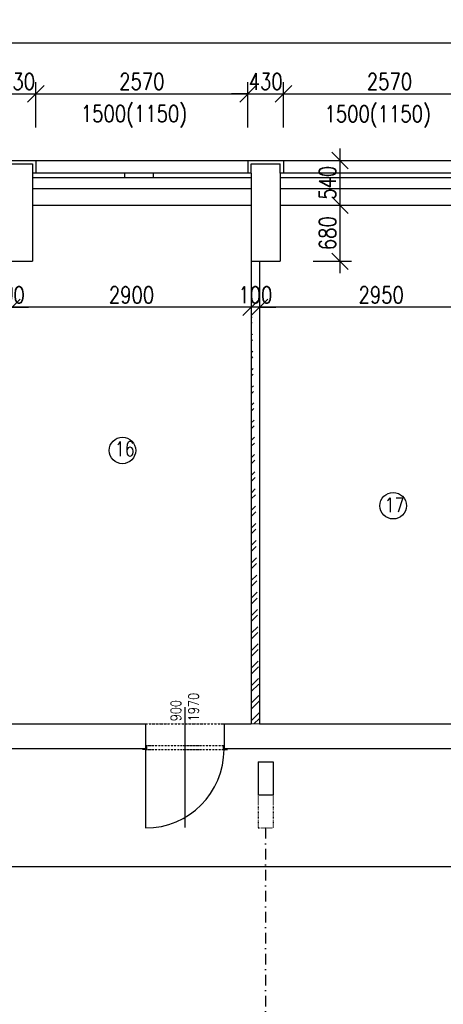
# Model space of a CAD drawing. Header units: millimetres. Extents: x -637441 to -130928, y -380379 to -53767.
# Tile 107 of 193: x -471178 to -466046, y -150222 to -138303. Entities that reach past the tile are written whole.
import ezdxf

# ---------------------------------------------------------------- set-up
doc = ezdxf.new("R2010")
doc.units = ezdxf.units.MM
doc.header["$LTSCALE"] = 10
for name, pattern in [('ACAD_ISO02W100', [15, 12, -3]), ('ACAD_ISO03W100', [30, 12, -18]), ('ACAD_ISO12W100', [22, 12, -3, 0.5, -3, 0.5, -3]), ('DASHDOT', [25.4, 12.7, -6.35, 0, -6.35])]:
    doc.linetypes.add(name, pattern=pattern)
for name, color, linetype, lineweight in [('CKDVERE_ZARUBNE_LISOVANE', 7, 'Continuous', 25), ('CKKOTY', 7, 'Continuous', 25), ('CKSTENY_SRAF', 1, 'Continuous', 18), ('CKTEXTY_MALE', 7, 'Continuous', 25), ('CKTEXTY_STREDNI', 6, 'Continuous', 50)]:
    doc.layers.add(name, color=color, linetype=linetype, lineweight=lineweight)
for name, color, linetype in [('Kóty', 7, 'Continuous'), ('SLABĚ', 7, 'Continuous'), ('Výplně otvorů', 7, 'Continuous'), ('ZDIVO', 6, 'Continuous')]:
    doc.layers.add(name, color=color, linetype=linetype)
doc.styles.get("Standard").update_dxf_attribs({"font": 'simplex.shx', "width": 0.8})
doc.dimstyles.new('Cadkon', dxfattribs={"dimscale": 80, "dimtxt": 2.5, "dimasz": 2.5, "dimexe": 1.768, "dimexo": 5, "dimtad": 1, "dimrnd": 1, "dimtxsty": 'Standard', "dimblk1": 'OBLIQUE', "dimblk2": 'OBLIQUE', "dimsah": 1, "dimcen": 2.5, "dimdle": 1.8, "dimadec": 0, "dimazin": 0, "dimtfac": 1, "dimtix": 1, "dimtmove": 2, "dimatfit": 3, "dimfxl": 1, "dimarcsym": 0})
doc.dimstyles.new('Kopie z cadkon', dxfattribs={"dimscale": 100, "dimtxt": 2.5, "dimasz": 2.5, "dimexe": 1.768, "dimexo": 5, "dimgap": 0.666, "dimtad": 1, "dimdec": 0, "dimrnd": 1, "dimdsep": 46, "dimtxsty": 'Standard', "dimblk1": 'OBLIQUE', "dimblk2": 'OBLIQUE', "dimsah": 1, "dimcen": 2, "dimdle": 1.8, "dimazin": 2, "dimtfac": 0.75, "dimtdec": 0, "dimtix": 1, "dimtmove": 2, "dimatfit": 3, "dimfxl": 1, "dimtolj": 1, "dimtzin": 0, "dimarcsym": 0})

# ---------------------------------------------------------------- blocks, each defined once
blk = doc.blocks.new('_OBLIQUE')
at = {"color": 0, "linetype": 'ByBlock'}
blk.add_line((-0.5, -0.5), (0.5, 0.5), dxfattribs=at)
blk = doc.blocks.new('*D995')
at = {"layer": 'CKKOTY', "color": 0, "lineweight": -2}
for p, q in [((-471413, -139607), (-471413, -139059)), ((-470983, -139607), (-470983, -139059)), ((-471413, -139201), (-471613, -139201)), ((-471413, -139201), (-470983, -139201)), ((-470983, -139201), (-470783, -139201))]:
    blk.add_line(p, q, dxfattribs=at)
at = {"layer": 'DEFPOINTS', "color": 0}
for p in [(-470983, -139201), (-471413, -140007), (-470983, -140007)]:
    blk.add_point(p, dxfattribs=at)
at = {"layer": 'CKKOTY', "color": 0, "lineweight": -2, "xscale": 200, "yscale": 200, "zscale": 200}
blk.add_blockref('_OBLIQUE', (-471413, -139201), dxfattribs=at)
at = {"layer": 'CKKOTY', "color": 0, "lineweight": -2, "xscale": 200, "yscale": 200, "zscale": 200, "rotation": 180}
blk.add_blockref('_OBLIQUE', (-470983, -139201), dxfattribs=at)
at = {"layer": 'CKKOTY', "color": 0, "insert": (-471198, -139051), "char_height": 200, "attachment_point": 5}
blk.add_mtext('430', dxfattribs=at)
blk = doc.blocks.new('*D996')
at = {"layer": 'CKKOTY', "color": 0, "lineweight": -2}
for p, q in [((-470983, -139607), (-470983, -139059)), ((-468413, -139607), (-468413, -139059)), ((-471127, -139201), (-468269, -139201))]:
    blk.add_line(p, q, dxfattribs=at)
at = {"layer": 'DEFPOINTS', "color": 0}
for p in [(-468413, -139201), (-470983, -140007), (-468413, -140007)]:
    blk.add_point(p, dxfattribs=at)
at = {"layer": 'CKKOTY', "color": 0, "lineweight": -2, "xscale": 200, "yscale": 200, "zscale": 200, "rotation": 180}
blk.add_blockref('_OBLIQUE', (-470983, -139201), dxfattribs=at)
at = {"layer": 'CKKOTY', "color": 0, "lineweight": -2, "xscale": 200, "yscale": 200, "zscale": 200}
blk.add_blockref('_OBLIQUE', (-468413, -139201), dxfattribs=at)
at = {"layer": 'CKKOTY', "color": 0, "insert": (-469698, -139051), "char_height": 200, "attachment_point": 5}
blk.add_mtext('2570', dxfattribs=at)
blk = doc.blocks.new('*D997')
at = {"layer": 'CKKOTY', "color": 0, "lineweight": -2}
for p, q in [((-468413, -139607), (-468413, -139059)), ((-467983, -139607), (-467983, -139059)), ((-468413, -139201), (-468613, -139201)), ((-468413, -139201), (-467983, -139201)), ((-467983, -139201), (-467783, -139201))]:
    blk.add_line(p, q, dxfattribs=at)
at = {"layer": 'DEFPOINTS', "color": 0}
for p in [(-467983, -139201), (-468413, -140007), (-467983, -140007)]:
    blk.add_point(p, dxfattribs=at)
at = {"layer": 'CKKOTY', "color": 0, "lineweight": -2, "xscale": 200, "yscale": 200, "zscale": 200}
blk.add_blockref('_OBLIQUE', (-468413, -139201), dxfattribs=at)
at = {"layer": 'CKKOTY', "color": 0, "lineweight": -2, "xscale": 200, "yscale": 200, "zscale": 200, "rotation": 180}
blk.add_blockref('_OBLIQUE', (-467983, -139201), dxfattribs=at)
at = {"layer": 'CKKOTY', "color": 0, "insert": (-468198, -139051), "char_height": 200, "attachment_point": 5}
blk.add_mtext('430', dxfattribs=at)
blk = doc.blocks.new('*D998')
at = {"layer": 'CKKOTY', "color": 0, "lineweight": -2}
for p, q in [((-467983, -139607), (-467983, -139059)), ((-465413, -139607), (-465413, -139059)), ((-468127, -139201), (-465269, -139201))]:
    blk.add_line(p, q, dxfattribs=at)
at = {"layer": 'DEFPOINTS', "color": 0}
for p in [(-465413, -139201), (-467983, -140007), (-465413, -140007)]:
    blk.add_point(p, dxfattribs=at)
at = {"layer": 'CKKOTY', "color": 0, "lineweight": -2, "xscale": 200, "yscale": 200, "zscale": 200, "rotation": 180}
blk.add_blockref('_OBLIQUE', (-467983, -139201), dxfattribs=at)
at = {"layer": 'CKKOTY', "color": 0, "lineweight": -2, "xscale": 200, "yscale": 200, "zscale": 200}
blk.add_blockref('_OBLIQUE', (-465413, -139201), dxfattribs=at)
at = {"layer": 'CKKOTY', "color": 0, "insert": (-466698, -139051), "char_height": 200, "attachment_point": 5}
blk.add_mtext('2570', dxfattribs=at)
blk = doc.blocks.new('*D895')
at = {"layer": 'CKKOTY', "color": 0, "lineweight": -2}
for p, q in [((-462273, -148153), (-462273, -148412)), ((-522267, -148553), (-462129, -148553)), ((-522123, -148857), (-522123, -148695))]:
    blk.add_line(p, q, dxfattribs=at)
at = {"layer": 'DEFPOINTS', "color": 0}
for p in [(-522123, -148457), (-462273, -148553), (-462273, -148553)]:
    blk.add_point(p, dxfattribs=at)
at = {"layer": 'CKKOTY', "color": 0, "lineweight": -2, "xscale": 200, "yscale": 200, "zscale": 200, "rotation": 180}
blk.add_blockref('_OBLIQUE', (-522123, -148553), dxfattribs=at)
at = {"layer": 'CKKOTY', "color": 0, "lineweight": -2, "xscale": 200, "yscale": 200, "zscale": 200}
blk.add_blockref('_OBLIQUE', (-462273, -148553), dxfattribs=at)
at = {"layer": 'CKKOTY', "color": 0, "insert": (-492198, -148403), "char_height": 200, "attachment_point": 5}
blk.add_mtext('59850', dxfattribs=at)
blk = doc.blocks.new('*D900')
at = {"layer": 'CKKOTY', "color": 0, "lineweight": -2}
for p, q in [((-471373, -141384), (-471373, -141642)), ((-471273, -141545), (-471273, -141642)), ((-471373, -141784), (-471573, -141784)), ((-471273, -141784), (-471373, -141784)), ((-471273, -141784), (-471073, -141784))]:
    blk.add_line(p, q, dxfattribs=at)
at = {"layer": 'DEFPOINTS', "color": 0}
for p in [(-471373, -141784), (-471373, -141784), (-471273, -141945)]:
    blk.add_point(p, dxfattribs=at)
at = {"layer": 'CKKOTY', "color": 0, "lineweight": -2, "xscale": 200, "yscale": 200, "zscale": 200}
blk.add_blockref('_OBLIQUE', (-471373, -141784), dxfattribs=at)
at = {"layer": 'CKKOTY', "color": 0, "lineweight": -2, "xscale": 200, "yscale": 200, "zscale": 200, "rotation": 180}
blk.add_blockref('_OBLIQUE', (-471273, -141784), dxfattribs=at)
at = {"layer": 'CKKOTY', "color": 0, "insert": (-471323, -141634), "char_height": 200, "attachment_point": 5}
blk.add_mtext('100', dxfattribs=at)
blk = doc.blocks.new('*D1030')
at = {"layer": 'CKTEXTY_MALE', "color": 0, "lineweight": -2}
for p, q in [((-522073, -139443), (-522073, -138446)), ((-461983, -139607), (-461983, -138446)), ((-461839, -138587), (-522217, -138587))]:
    blk.add_line(p, q, dxfattribs=at)
at = {"layer": 'DEFPOINTS', "color": 0}
for p in [(-522073, -138587), (-522073, -139843), (-461983, -140007)]:
    blk.add_point(p, dxfattribs=at)
at = {"layer": 'CKTEXTY_MALE', "color": 0, "lineweight": -2, "xscale": 200, "yscale": 200, "zscale": 200, "rotation": 180}
blk.add_blockref('_OBLIQUE', (-522073, -138587), dxfattribs=at)
at = {"layer": 'CKTEXTY_MALE', "color": 0, "lineweight": -2, "xscale": 200, "yscale": 200, "zscale": 200}
blk.add_blockref('_OBLIQUE', (-461983, -138587), dxfattribs=at)
at = {"layer": 'CKTEXTY_MALE', "color": 0, "insert": (-492028, -138434), "char_height": 200, "attachment_point": 5}
blk.add_mtext('\\A1;60090', dxfattribs=at)
blk = doc.blocks.new('*D1025')
at = {"layer": 'CKKOTY', "color": 0, "lineweight": -2}
for p, q in [((-468273, -141384), (-468273, -141642)), ((-465323, -141545), (-465323, -141642)), ((-465179, -141784), (-468417, -141784))]:
    blk.add_line(p, q, dxfattribs=at)
at = {"layer": 'DEFPOINTS', "color": 0}
for p in [(-468273, -141784), (-468273, -141784), (-465323, -141945)]:
    blk.add_point(p, dxfattribs=at)
at = {"layer": 'CKKOTY', "color": 0, "lineweight": -2, "xscale": 200, "yscale": 200, "zscale": 200, "rotation": 180}
blk.add_blockref('_OBLIQUE', (-468273, -141784), dxfattribs=at)
at = {"layer": 'CKKOTY', "color": 0, "lineweight": -2, "xscale": 200, "yscale": 200, "zscale": 200}
blk.add_blockref('_OBLIQUE', (-465323, -141784), dxfattribs=at)
at = {"layer": 'CKKOTY', "color": 0, "insert": (-466798, -141634), "char_height": 200, "attachment_point": 5}
blk.add_mtext('2950', dxfattribs=at)
blk = doc.blocks.new('*D1026')
at = {"layer": 'CKKOTY', "color": 0, "lineweight": -2}
for p, q in [((-468373, -141384), (-468373, -141642)), ((-468373, -141784), (-468573, -141784)), ((-468273, -141784), (-468373, -141784)), ((-468273, -141784), (-468073, -141784))]:
    blk.add_line(p, q, dxfattribs=at)
at = {"layer": 'DEFPOINTS', "color": 0}
for p in [(-468373, -141784), (-468373, -141784), (-468273, -141784)]:
    blk.add_point(p, dxfattribs=at)
at = {"layer": 'CKKOTY', "color": 0, "lineweight": -2, "xscale": 200, "yscale": 200, "zscale": 200}
blk.add_blockref('_OBLIQUE', (-468373, -141784), dxfattribs=at)
at = {"layer": 'CKKOTY', "color": 0, "lineweight": -2, "xscale": 200, "yscale": 200, "zscale": 200, "rotation": 180}
blk.add_blockref('_OBLIQUE', (-468273, -141784), dxfattribs=at)
at = {"layer": 'CKKOTY', "color": 0, "insert": (-468323, -141634), "char_height": 200, "attachment_point": 5}
blk.add_mtext('100', dxfattribs=at)
blk = doc.blocks.new('*D1027')
at = {"layer": 'CKKOTY', "color": 0, "lineweight": -2}
for p, q in [((-471273, -141545), (-471273, -141642)), ((-468229, -141784), (-471417, -141784))]:
    blk.add_line(p, q, dxfattribs=at)
at = {"layer": 'DEFPOINTS', "color": 0}
for p in [(-471273, -141784), (-468373, -141784), (-471273, -141945)]:
    blk.add_point(p, dxfattribs=at)
at = {"layer": 'CKKOTY', "color": 0, "lineweight": -2, "xscale": 200, "yscale": 200, "zscale": 200, "rotation": 180}
blk.add_blockref('_OBLIQUE', (-471273, -141784), dxfattribs=at)
at = {"layer": 'CKKOTY', "color": 0, "lineweight": -2, "xscale": 200, "yscale": 200, "zscale": 200}
blk.add_blockref('_OBLIQUE', (-468373, -141784), dxfattribs=at)
at = {"layer": 'CKKOTY', "color": 0, "insert": (-469823, -141634), "char_height": 200, "attachment_point": 5}
blk.add_mtext('2900', dxfattribs=at)
blk = doc.blocks.new('*D1149')
at = {"layer": 'CKKOTY', "color": 0, "lineweight": -2}
for p, q in [((-467298, -139863), (-467298, -140691)), ((-467435, -140007), (-467157, -140007)), ((-467435, -140547), (-467157, -140547))]:
    blk.add_line(p, q, dxfattribs=at)
at = {"layer": 'DEFPOINTS', "color": 0}
for p in [(-467835, -140007), (-467835, -140547), (-467298, -140547)]:
    blk.add_point(p, dxfattribs=at)
at = {"layer": 'CKKOTY', "color": 0, "lineweight": -2, "xscale": 200, "yscale": 200, "zscale": 200}
for p, rotation in [((-467298, -140007), 90), ((-467298, -140547), 270)]:
    blk.add_blockref('_OBLIQUE', p, dxfattribs=dict(at, rotation=rotation))
at = {"layer": 'CKKOTY', "color": 0, "insert": (-467448, -140277), "char_height": 200, "attachment_point": 5, "rotation": 90}
blk.add_mtext('540', dxfattribs=at)
blk = doc.blocks.new('*D1150')
at = {"layer": 'CKKOTY', "color": 0, "lineweight": -2}
for p, q in [((-467298, -140403), (-467298, -141371)), ((-467435, -140547), (-467157, -140547)), ((-467623, -141227), (-467157, -141227))]:
    blk.add_line(p, q, dxfattribs=at)
at = {"layer": 'DEFPOINTS', "color": 0}
for p in [(-467835, -140547), (-468023, -141227), (-467298, -141227)]:
    blk.add_point(p, dxfattribs=at)
at = {"layer": 'CKKOTY', "color": 0, "lineweight": -2, "xscale": 200, "yscale": 200, "zscale": 200}
for p, rotation in [((-467298, -140547), 90), ((-467298, -141227), 270)]:
    blk.add_blockref('_OBLIQUE', p, dxfattribs=dict(at, rotation=rotation))
at = {"layer": 'CKKOTY', "color": 0, "insert": (-467448, -140887), "char_height": 200, "attachment_point": 5, "rotation": 90}
blk.add_mtext('680', dxfattribs=at)

msp = doc.modelspace()

# ---------------------------------------------------------------- hatches: boundary and pattern name
at = {"layer": 'CKSTENY_SRAF'}
h = msp.add_hatch(dxfattribs=at)
h.set_pattern_fill('ZDIVO-OBECNE', scale=50, style=0)
h.set_pattern_definition([(45, (-3596.95, 0), (-106.066017, 106.066017), []), (45, (-3526.24, 0), (-106.066017, 106.066017), [])])
edge = h.paths.add_edge_path()
edge.add_line((-468273.358, -141227.266), (-468273.358, -146827.266))
edge.add_line((-468373.358, -141227.266), (-468373.358, -146827.266))
edge.add_line((-468273.358, -146827.266), (-468373.358, -146827.266))

# ---------------------------------------------------------------- linework, layer by layer
at = {"layer": 'CKDVERE_ZARUBNE_LISOVANE', "linetype": 'DASHDOT'}
msp.add_line((-468198.358, -148087.266), (-468198.358, -164327.266), dxfattribs=at)
at = {"layer": 'CKSTENY_SRAF', "color": 7}
msp.add_line((-468273.358, -146827.266), (-468373.358, -146827.266), dxfattribs=at)
at = {"layer": 'CKTEXTY_MALE', "color": 7}
for centre in [(-469933.117, -143516.954), (-466652.977, -144185.872)]:
    msp.add_circle(centre, 160.548, dxfattribs=at)
at = {"layer": 'Kóty'}
msp.add_line((-469177.225, -146624.609), (-469177.225, -148080.192), dxfattribs=at)
at = {"layer": 'SLABĚ'}
for p, q in [((-471373.358, -140047.266), (-471023.358, -140047.266)), ((-468373.358, -140047.266), (-468023.358, -140047.266)), ((-471023.358, -140347.266), (-468373.358, -140347.266)), ((-468023.358, -140347.266), (-465373.358, -140347.266)), ((-471023.358, -140545.988), (-468373.358, -140545.988)), ((-468023.358, -140546.988), (-465373.358, -140546.988))]:
    msp.add_line(p, q, dxfattribs=at)
at = {"layer": 'SLABĚ', "lineweight": -3}
for p, q in [((-471023.358, -140047.266), (-471023.358, -140160.104)), ((-470983.358, -140007.266), (-468413.358, -140007.266)), ((-468373.358, -140160.104), (-468373.358, -140047.266)), ((-468023.358, -140160.104), (-468023.358, -140047.266)), ((-467983.358, -140007.266), (-465413.358, -140007.266))]:
    msp.add_line(p, q, dxfattribs=at)
at = {"layer": 'SLABĚ', "linetype": 'ACAD_ISO12W100', "ltscale": 0.2}
msp.add_line((-469652.225, -146827.266), (-468702.225, -146827.266), dxfattribs=at)
at = {"layer": 'SLABĚ', "linetype": 'ACAD_ISO02W100', "ltscale": 10}
for p, q in [((-468288.358, -147287.266), (-468108.358, -147287.266)), ((-468288.358, -147287.266), (-468288.358, -147687.266)), ((-468108.358, -147287.266), (-468108.358, -147687.266)), ((-468288.358, -147687.266), (-468108.358, -147687.266))]:
    msp.add_line(p, q, dxfattribs=at)
at = {"layer": 'SLABĚ', "linetype": 'ACAD_ISO03W100', "ltscale": 0.05}
for p, q in [((-468288.358, -147687.266), (-468288.358, -148087.266)), ((-468288.358, -147687.266), (-468288.358, -148087.266)), ((-468108.358, -147687.266), (-468108.358, -148087.266)), ((-468108.358, -147687.266), (-468108.358, -148087.266)), ((-468288.358, -148087.266), (-468108.358, -148087.266))]:
    msp.add_line(p, q, dxfattribs=at)
at = {"layer": 'Výplně otvorů'}
for p, q in [((-468373.358, -140160.104), (-471023.358, -140160.104)), ((-469909.054, -140160.104), (-469909.054, -140215.336)), ((-469559.054, -140160.104), (-469559.054, -140215.336)), ((-465373.358, -140160.104), (-468023.358, -140160.104)), ((-468373.358, -140215.336), (-471023.358, -140215.336)), ((-465373.358, -140215.336), (-468023.358, -140215.336)), ((-469652.225, -147137.266), (-469652.225, -148087.192))]:
    msp.add_line(p, q, dxfattribs=at)
at = {"layer": 'Výplně otvorů', "color": 3, "lineweight": -3}
for p, q in [((-469642.225, -147137.266), (-469692.225, -147137.266)), ((-469642.225, -147087.266), (-469642.225, -147137.266)), ((-468712.225, -147087.266), (-468712.225, -147137.266)), ((-468712.225, -147137.266), (-468662.225, -147137.266))]:
    msp.add_line(p, q, dxfattribs=at)
at = {"layer": 'Výplně otvorů', "linetype": 'ACAD_ISO12W100', "lineweight": -3, "ltscale": 0.175}
for p, q in [((-469652.225, -147087.266), (-468702.225, -147087.266)), ((-469652.225, -147137.266), (-468699.299, -147137.266))]:
    msp.add_line(p, q, dxfattribs=at)
at = {"layer": 'Výplně otvorů'}
msp.add_arc((-469652.225, -147137.266), 949.925, 270, 0, dxfattribs=at)
at = {"layer": 'ZDIVO'}
for p, q in [((-471413.358, -140007.266), (-470983.358, -140007.266)), ((-470983.358, -140007.266), (-470983.358, -140160.104)), ((-468413.358, -140007.266), (-467983.358, -140007.266)), ((-468413.358, -140007.266), (-468413.358, -140160.104)), ((-467983.358, -140007.266), (-467983.358, -140160.104)), ((-471023.358, -140160.104), (-471023.358, -141227.266)), ((-468373.358, -140160.104), (-468373.358, -141227.266)), ((-468023.358, -140160.104), (-468023.358, -141227.266)), ((-471273.358, -141227.266), (-471023.358, -141227.266)), ((-468373.358, -141227.266), (-468023.358, -141227.266)), ((-468373.358, -141227.266), (-468373.358, -146827.266)), ((-468273.358, -141227.266), (-468273.358, -146827.266)), ((-471273.358, -146827.266), (-469652.225, -146827.266)), ((-469652.225, -146827.266), (-469652.225, -147127.266)), ((-468702.225, -146827.266), (-468373.358, -146827.266)), ((-468702.225, -146827.266), (-468702.225, -147127.266)), ((-468273.358, -146827.266), (-465123.358, -146827.266)), ((-474865.08, -147127.266), (-469652.225, -147127.266)), ((-468702.225, -147127.266), (-464731.134, -147127.266))]:
    msp.add_line(p, q, dxfattribs=at)

# ---------------------------------------------------------------- texts
at = {"layer": 'CKTEXTY_MALE', "color": 7, "width": 0.8}
for s, p in [('16', (-470025.207, -143585.498)), ('17', (-466756.39, -144265.311))]:
    msp.add_text(s, height=175, dxfattribs=at).set_placement(p)
at = {"layer": 'CKTEXTY_MALE', "width": 0.8}
for s, p in [('900', (-469223.342, -146795.317)), ('1970', (-469009.056, -146795.317))]:
    msp.add_text(s, height=125, rotation=90, dxfattribs=at).set_placement(p)
at = {"layer": 'CKTEXTY_STREDNI', "color": 7, "width": 0.8}
for p in [(-470437.818, -139539.185), (-467484.632, -139542.371)]:
    msp.add_text('1500(1150)', height=200, dxfattribs=at).set_placement(p)

# ---------------------------------------------------------------- dimensions: what is measured, and where the dimension line sits
at = {"layer": 'CKKOTY', "color": 7}
for base, p1, p2, picture, middle in [((-470983.358, -139200.929), (-471413.358, -140007.266), (-470983.358, -140007.266), '*D995', (-471198.358, -139050.929)), ((-468413.358, -139200.929), (-470983.358, -140007.266), (-468413.358, -140007.266), '*D996', (-469698.358, -139050.929)), ((-467983.358, -139200.929), (-468413.358, -140007.266), (-467983.358, -140007.266), '*D997', (-468198.358, -139050.929)), ((-465413.358, -139200.929), (-467983.358, -140007.266), (-465413.358, -140007.266), '*D998', (-466698.358, -139050.929)), ((-471373.358, -141783.596), (-471273.358, -141945.196), (-471373.358, -141783.596), '*D900', (-471323.358, -141633.596)), ((-462273.358, -148553.216), (-522123.358, -148457.266), (-462273.358, -148553.216), '*D895', (-492198.358, -148403.216))]:
    dim = msp.add_linear_dim(base=base, p1=p1, p2=p2, dimstyle='Cadkon', dxfattribs=at)
    dim.commit()
    dim.dimension.update_dxf_attribs({"geometry": picture, "text_midpoint": middle})
for base, p1, p2, picture, middle in [((-467298.093, -140546.988), (-467834.753, -140007.266), (-467834.753, -140546.988), '*D1149', (-467448.093, -140277.127)), ((-467298.093, -141227.266), (-467834.753, -140546.988), (-468023.358, -141227.266), '*D1150', (-467448.093, -140887.127))]:
    dim = msp.add_linear_dim(base=base, p1=p1, p2=p2, angle=90, dimstyle='Cadkon', dxfattribs=at)
    dim.commit()
    dim.dimension.update_dxf_attribs({"geometry": picture, "text_midpoint": middle})
for base, p1, p2, override, picture, middle in [((-468373.358, -141783.596), (-468273.358, -141783.596), (-468373.358, -141783.596), {"dimexo": 5, "dimse1": 1}, '*D1026', (-468323.358, -141633.596)), ((-468273.358, -141783.596), (-465323.358, -141945.196), (-468273.358, -141783.596), {"dimexo": 5}, '*D1025', (-466798.358, -141633.596)), ((-471273.358, -141783.596), (-468373.358, -141783.596), (-471273.358, -141945.196), {"dimexo": 5, "dimse1": 1}, '*D1027', (-469823.358, -141633.596))]:
    dim = msp.add_linear_dim(base=base, p1=p1, p2=p2, angle=180, dimstyle='Cadkon', override=override, dxfattribs=at)
    dim.commit()
    dim.dimension.update_dxf_attribs({"geometry": picture, "text_midpoint": middle})
at = {"layer": 'CKTEXTY_MALE'}
dim = msp.add_linear_dim(base=(-522073.358, -138587.125), p1=(-461983.358, -140007.266), p2=(-522073.358, -139843.25), dimstyle='Kopie z cadkon', override={"dimscale": 80}, dxfattribs=at)
dim.commit()
dim.dimension.update_dxf_attribs({"geometry": '*D1030', "text_midpoint": (-492028.358, -138433.845)})

doc.saveas('drawing.dxf')
